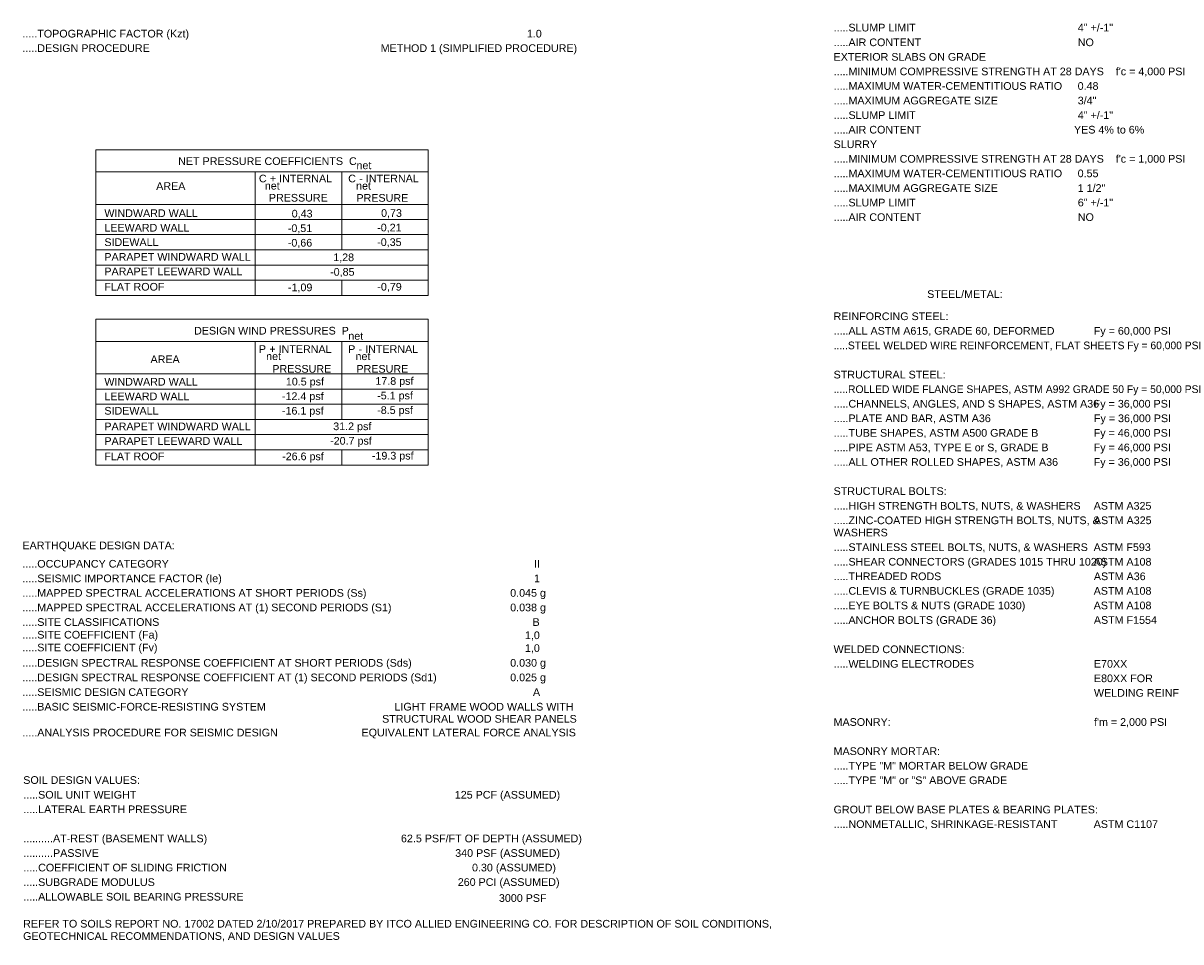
# Model space of a CAD drawing. Header units: inches. Extents: x -0.3 to 29.8, y 7.3 to 30.5.
# Tile 1 of 3: x -0.3 to 14.5, y 7.3 to 19.1. Entities that reach past the tile are written whole.
import ezdxf

# ---------------------------------------------------------------- set-up
doc = ezdxf.new("R2010")
doc.units = ezdxf.units.IN
doc.header["$MEASUREMENT"] = 0
doc.layers.add('A-DETL-THIN', color=7, linetype='Continuous', lineweight=18)
doc.layers.add('G-ANNO-TEXT', color=7, linetype='Continuous', lineweight=9)
doc.styles.add('Arial', font='arial.ttf', dxfattribs={"height": 0.098425})

msp = doc.modelspace()

# ---------------------------------------------------------------- linework, layer by layer
at = {"layer": 'A-DETL-THIN'}
for p, q in [((0.614, 17.484), (0.614, 15.614)), ((4.876, 17.484), (0.614, 17.484)), ((4.876, 15.614), (4.876, 17.484)), ((4.876, 17.201), (0.614, 17.201)), ((2.658, 15.614), (2.658, 17.201)), ((3.768, 17.201), (3.768, 16.199)), ((0.614, 16.783), (4.876, 16.783)), ((0.614, 16.588), (4.876, 16.588)), ((0.614, 16.394), (4.876, 16.394)), ((0.614, 16.199), (4.876, 16.199)), ((0.614, 16.004), (4.876, 16.004)), ((0.614, 15.809), (4.876, 15.809)), ((3.768, 15.809), (3.768, 15.614)), ((0.614, 15.614), (4.876, 15.614)), ((0.614, 15.307), (0.614, 13.436)), ((4.876, 15.307), (0.614, 15.307)), ((4.876, 13.436), (4.876, 15.307)), ((4.876, 15.024), (0.614, 15.024)), ((2.658, 13.436), (2.658, 15.024)), ((3.768, 15.024), (3.768, 14.021)), ((0.614, 14.606), (4.876, 14.606)), ((0.614, 14.411), (4.876, 14.411)), ((0.614, 14.216), (4.876, 14.216)), ((0.614, 14.021), (4.876, 14.021)), ((0.614, 13.826), (4.876, 13.826)), ((0.614, 13.631), (4.876, 13.631)), ((3.768, 13.631), (3.768, 13.436)), ((0.614, 13.436), (4.876, 13.436))]:
    msp.add_line(p, q, dxfattribs=at)

# ---------------------------------------------------------------- texts
at = {"layer": 'G-ANNO-TEXT', "attachment_point": 1, "style": 'Arial'}
for s, insert, char_height, width in [('.....TOPOGRAPHIC FACTOR (Kzt)', (-0.33, 19.024), 0.09843, 2.60075), ('1.0', (6.144, 19.024), 0.0984, 0.23041), ('.....SLUMP LIMIT', (10.08, 19.102), 0.09843, 1.27828), ('4" +/-1"', (13.214, 19.102), 0.0984, 0.55234), ('.....AIR CONTENT', (10.08, 18.913), 0.09843, 1.36981), ('NO', (13.214, 18.913), 0.0984, 0.24934), ('.....DESIGN PROCEDURE', (-0.33, 18.838), 0.09843, 1.98212), ('METHOD 1 (SIMPLIFIED PROCEDURE)', (4.268, 18.838), 0.09843, 3.04894), ('EXTERIOR SLABS ON GRADE', (10.08, 18.726), 0.09843, 2.36719), (".....MINIMUM COMPRESSIVE STRENGTH AT 28 DAYS    f'c = 4,000 PSI", (10.08, 18.539), 0.09843, 5.47294), ('.....MAXIMUM WATER-CEMENTITIOUS RATIO', (10.08, 18.352), 0.09843, 3.56341), ('0.48', (13.212, 18.352), 0.0984, 0.32194), ('.....MAXIMUM AGGREGATE SIZE', (10.08, 18.165), 0.09843, 2.55025), ('3/4"', (13.213, 18.165), 0.0984, 0.29037), ('.....SLUMP LIMIT', (10.08, 17.978), 0.09843, 1.27828), ('4" +/-1"', (13.214, 17.978), 0.0984, 0.55234), ('.....AIR CONTENT', (10.08, 17.791), 0.09843, 1.36981), ('YES 4% to 6%', (13.165, 17.791), 0.09843, 1.09206), ('SLURRY', (10.08, 17.604), 0.0984, 0.67228), ('NET PRESSURE COEFFICIENTS  C', (1.669, 17.387), 0.09843, 2.7775), (".....MINIMUM COMPRESSIVE STRENGTH AT 28 DAYS    f'c = 1,000 PSI", (10.08, 17.417), 0.09843, 5.47294), ('net', (3.957, 17.333), 0.0984, 0.22725), ('C', (2.705, 17.164), 0.0984, 0.11994), ('^I', (2.833, 17.229), 0.0984, 0.606), (' + INTERNAL', (2.808, 17.164), 0.09843, 1.01631), ('C', (3.851, 17.164), 0.0984, 0.11994), ('^I', (3.957, 17.228), 0.0984, 0.606), (' - INTERNAL', (3.955, 17.164), 0.09843, 0.97528), ('.....MAXIMUM WATER-CEMENTITIOUS RATIO', (10.08, 17.23), 0.09843, 3.56341), ('0.55', (13.212, 17.23), 0.0984, 0.32194), ('AREA', (1.387, 17.067), 0.0984, 0.45134), ('net', (2.781, 17.071), 0.0984, 0.22725), ('^I', (2.833, 17.073), 0.0984, 0.606), ('^I', (3.957, 17.071), 0.0984, 0.606), ('net', (3.952, 17.071), 0.0984, 0.22725), ('.....MAXIMUM AGGREGATE SIZE', (10.08, 17.042), 0.09843, 2.55025), ('1 1/2"', (13.213, 17.042), 0.0984, 0.42925), ('PRESSURE', (2.833, 16.917), 0.0984, 0.91216), ('PRESURE', (3.957, 16.915), 0.0984, 0.80169), ('.....SLUMP LIMIT', (10.08, 16.855), 0.09843, 1.27828), ('6" +/-1"', (13.214, 16.855), 0.0984, 0.55234), ('WINDWARD WALL', (0.722, 16.719), 0.09843, 1.47081), ('0,43', (3.126, 16.713), 0.0984, 0.32194), ('0,73', (4.273, 16.721), 0.0984, 0.32194), ('.....AIR CONTENT', (10.08, 16.668), 0.09843, 1.36981), ('NO', (13.214, 16.668), 0.0984, 0.24934), ('LEEWARD WALL', (0.722, 16.532), 0.09843, 1.33194), ('-0,51', (3.076, 16.526), 0.0984, 0.37875), ('-0,21', (4.223, 16.534), 0.0984, 0.37875), ('SIDEWALL', (0.722, 16.347), 0.0984, 0.84587), ('-0,35', (4.223, 16.347), 0.0984, 0.37875), ('-0,66', (3.076, 16.339), 0.0984, 0.37875), ('PARAPET WINDWARD WALL', (0.722, 16.158), 0.09843, 2.29459), ('1,28', (3.659, 16.152), 0.0984, 0.32194), ('PARAPET LEEWARD WALL', (0.722, 15.971), 0.09843, 2.15572), ('-0,85', (3.619, 15.965), 0.0984, 0.37875), ('FLAT ROOF', (0.722, 15.774), 0.0984, 0.93425), ('-1,09', (3.078, 15.766), 0.0984, 0.37875), ('-0,79', (4.225, 15.774), 0.0984, 0.37875), ('STEEL/METAL:', (11.281, 15.68), 0.09843, 1.17413), ('REINFORCING STEEL:', (10.08, 15.395), 0.09843, 1.78644), ('DESIGN WIND PRESSURES  P', (1.873, 15.21), 0.09843, 2.41138), ('.....ALL ASTM A615, GRADE 60, DEFORMED', (10.08, 15.208), 0.09843, 3.42769), ('Fy = 60,000 PSI', (13.419, 15.208), 0.09843, 1.19306), ('^I', (2.877, 15.033), 0.0984, 0.606), ('net', (3.853, 15.143), 0.0984, 0.22725), ('^I', (3.957, 15.033), 0.0984, 0.606), ('.....STEEL WELDED WIRE REINFORCEMENT, FLAT SHEETS Fy = 60,000 PSI', (10.08, 15.021), 0.09843, 5.96847), ('P', (2.705, 14.974), 0.0984, 0.11047), ('net', (2.798, 14.882), 0.0984, 0.22725), (' + INTERNAL', (2.801, 14.974), 0.09843, 1.01631), ('^I', (2.877, 14.876), 0.0984, 0.606), ('P', (3.851, 14.974), 0.0984, 0.11047), ('net', (3.945, 14.882), 0.0984, 0.22725), ('^I', (3.957, 14.876), 0.0984, 0.606), (' - INTERNAL', (3.947, 14.974), 0.09843, 0.97528), ('AREA', (1.314, 14.843), 0.0984, 0.45134), ('PRESSURE', (2.877, 14.72), 0.0984, 0.91216), ('PRESURE', (3.957, 14.72), 0.0984, 0.80169), ('10.5 psf', (3.051, 14.556), 0.0984, 0.59337), ('17.8 psf', (4.2, 14.564), 0.0984, 0.59337), ('STRUCTURAL STEEL:', (10.08, 14.646), 0.09843, 1.74225), ('WINDWARD WALL', (0.722, 14.554), 0.09843, 1.47081), ('.....ROLLED WIDE FLANGE SHAPES, ASTM A992 GRADE 50 Fy = 50,000 PSI', (10.08, 14.459), 0.09843, 5.91481), ('LEEWARD WALL', (0.722, 14.367), 0.09843, 1.33194), ('-12.4 psf', (3.001, 14.369), 0.0984, 0.65019), ('-5.1 psf', (4.223, 14.377), 0.0984, 0.55866), ('.....CHANNELS, ANGLES, AND S SHAPES, ASTM A36', (10.08, 14.272), 0.09843, 4.12522), ('Fy = 36,000 PSI', (13.418, 14.272), 0.09843, 1.19306), ('SIDEWALL', (0.722, 14.182), 0.0984, 0.84587), ('-16.1 psf', (3.001, 14.182), 0.0984, 0.65019), ('-8.5 psf', (4.223, 14.19), 0.0984, 0.55866), ('PARAPET WINDWARD WALL', (0.722, 13.981), 0.09843, 2.29459), ('31.2 psf', (3.659, 13.982), 0.0984, 0.59337), ('.....PLATE AND BAR, ASTM A36', (10.08, 14.085), 0.09843, 2.44609), ('Fy = 36,000 PSI', (13.421, 14.085), 0.09843, 1.19306), ('.....TUBE SHAPES, ASTM A500 GRADE B', (10.08, 13.898), 0.09843, 3.18466), ('Fy = 46,000 PSI', (13.418, 13.898), 0.09843, 1.19306), ('PARAPET LEEWARD WALL', (0.722, 13.793), 0.09843, 2.15572), ('-20.7 psf', (3.619, 13.796), 0.0984, 0.65019), ('.....PIPE ASTM A53, TYPE E or S, GRADE B', (10.08, 13.711), 0.09843, 3.34878), ('Fy = 46,000 PSI', (13.418, 13.711), 0.09843, 1.19306), ('FLAT ROOF', (0.722, 13.596), 0.0984, 0.93425), ('-26.6 psf', (3.003, 13.596), 0.0984, 0.65019), ('-19.3 psf', (4.155, 13.605), 0.0984, 0.65019), ('.....ALL OTHER ROLLED SHAPES, ASTM A36', (10.08, 13.524), 0.09843, 3.48766), ('Fy = 36,000 PSI', (13.418, 13.524), 0.09843, 1.19306), ('STRUCTURAL BOLTS:', (10.08, 13.15), 0.09843, 1.76119), ('.....HIGH STRENGTH BOLTS, NUTS, & WASHERS', (10.08, 12.961), 0.09843, 3.86009), ('ASTM A325', (13.418, 12.961), 0.0984, 0.89322), ('.....ZINC-COATED HIGH STRENGTH BOLTS, NUTS, &', (10.08, 12.775), 0.09843, 4.15362), ('ASTM A325', (13.42, 12.775), 0.0984, 0.89322), ('WASHERS', (10.08, 12.618), 0.0984, 0.84587), ('EARTHQUAKE DESIGN DATA:', (-0.33, 12.453), 0.09843, 2.37034), ('.....STAINLESS STEEL BOLTS, NUTS, & WASHERS', (10.08, 12.43), 0.09843, 3.96741), ('ASTM F593', (13.417, 12.43), 0.0984, 0.88375), ('.....OCCUPANCY CATEGORY', (-0.33, 12.217), 0.09843, 2.27881), ('II', (6.234, 12.217), 0.0984, 0.09469), ('.....SHEAR CONNECTORS (GRADES 1015 THRU 1020)', (10.08, 12.243), 0.09843, 4.23884), ('ASTM A108', (13.418, 12.243), 0.0984, 0.89322), ('.....SEISMIC IMPORTANCE FACTOR (Ie)', (-0.33, 12.03), 0.09843, 3.10575), ('.....THREADED RODS', (10.08, 12.056), 0.09843, 1.67912), ('ASTM A36', (13.42, 12.056), 0.0984, 0.80169), ('1', (6.236, 12.03), 0.0984, 0.09153), ('.....MAPPED SPECTRAL ACCELERATIONS AT SHORT PERIODS (Ss)', (-0.33, 11.843), 0.09843, 5.35616), ('0.045 g', (5.93, 11.843), 0.0984, 0.5555), ('.....CLEVIS & TURNBUCKLES (GRADE 1035)', (10.08, 11.869), 0.09843, 3.434), ('ASTM A108', (13.418, 11.869), 0.0984, 0.89322), ('.....MAPPED SPECTRAL ACCELERATIONS AT (1) SECOND PERIODS (S1)', (-0.33, 11.656), 0.09843, 5.74122), ('0.038 g', (5.93, 11.656), 0.0984, 0.5555), ('.....EYE BOLTS & NUTS (GRADE 1030)', (10.08, 11.682), 0.09843, 2.98581), ('ASTM A108', (13.418, 11.682), 0.0984, 0.89322), ('.....SITE CLASSIFICATIONS', (-0.33, 11.469), 0.09843, 2.13678), ('B', (6.217, 11.469), 0.0984, 0.11047), ('.....ANCHOR BOLTS (GRADE 36)', (10.08, 11.495), 0.09843, 2.53131), ('ASTM F1554', (13.42, 11.495), 0.0984, 0.97528), ('.....SITE COEFFICIENT (Fa)', (-0.33, 11.306), 0.09843, 2.121), ('1,0', (6.119, 11.299), 0.0984, 0.23041), ('.....SITE COEFFICIENT (Fv)', (-0.33, 11.142), 0.09843, 2.11469), ('1,0', (6.119, 11.134), 0.0984, 0.23041), ('WELDED CONNECTIONS:', (10.08, 11.119), 0.09843, 2.04209), ('.....DESIGN SPECTRAL RESPONSE COEFFICIENT AT SHORT PERIODS (Sds)', (-0.33, 10.945), 0.09843, 6.06316), ('0.030 g', (5.93, 10.945), 0.0984, 0.5555), ('.....WELDING ELECTRODES', (10.08, 10.932), 0.09843, 2.19359), ('E70XX', (13.421, 10.932), 0.0984, 0.51447), ('.....DESIGN SPECTRAL RESPONSE COEFFICIENT AT (1) SECOND PERIODS (Sd1)', (-0.33, 10.758), 0.09843, 6.44822), ('0.025 g', (5.93, 10.758), 0.0984, 0.5555), ('E80XX FOR', (13.421, 10.746), 0.0984, 0.91216), ('.....SEISMIC DESIGN CATEGORY', (-0.33, 10.569), 0.09843, 2.58497), ('A', (6.222, 10.569), 0.0984, 0.11047), ('WELDING REINF', (13.421, 10.559), 0.09843, 1.32878), ('.....BASIC SEISMIC-FORCE-RESISTING SYSTEM', (-0.33, 10.382), 0.09843, 3.7875), ('LIGHT FRAME WOOD WALLS WITH', (4.445, 10.382), 0.09843, 2.80591), ('STRUCTURAL WOOD SHEAR PANELS', (4.286, 10.226), 0.09843, 3.03), ('MASONRY:', (10.08, 10.185), 0.0984, 0.88375), ("f'm = 2,000 PSI", (13.421, 10.185), 0.09843, 1.14256), ('.....ANALYSIS PROCEDURE FOR SEISMIC DESIGN', (-0.33, 10.05), 0.09843, 3.96741), ('EQUIVALENT LATERAL FORCE ANALYSIS', (4.022, 10.05), 0.09843, 3.32669), ('MASONRY MORTAR:', (10.08, 9.811), 0.09843, 1.65072), ('.....TYPE "M" MORTAR BELOW GRADE', (10.08, 9.624), 0.09843, 3.03316), ('SOIL DESIGN VALUES:', (-0.319, 9.44), 0.09843, 1.81169), ('.....TYPE "M" or "S" ABOVE GRADE', (10.08, 9.437), 0.09843, 2.70491), ('.....SOIL UNIT WEIGHT', (-0.319, 9.251), 0.09843, 1.77697), ('125 PCF (ASSUMED)', (5.219, 9.251), 0.09843, 1.63178), ('.....LATERAL EARTH PRESSURE', (-0.319, 9.064), 0.09843, 2.54709), ('GROUT BELOW BASE PLATES & BEARING PLATES:', (10.08, 9.061), 0.09843, 4.11575), ('.....NONMETALLIC, SHRINKAGE-RESISTANT', (10.08, 8.874), 0.09843, 3.4845), ('ASTM C1107', (13.418, 8.874), 0.0984, 0.99422), ('..........AT-REST (BASEMENT WALLS)', (-0.319, 8.69), 0.09843, 2.8785), ('62.5 PSF/FT OF DEPTH (ASSUMED)', (4.528, 8.69), 0.09843, 2.81222), ('..........PASSIVE', (-0.319, 8.503), 0.09843, 1.18359), ('340 PSF (ASSUMED)', (5.224, 8.503), 0.09843, 1.62231), ('0.30 (ASSUMED)', (5.44, 8.316), 0.09843, 1.30038), ('.....COEFFICIENT OF SLIDING FRICTION', (-0.319, 8.316), 0.09843, 3.17519), ('.....SUBGRADE MODULUS', (-0.319, 8.129), 0.09843, 2.04209), ('260 PCI (ASSUMED)', (5.257, 8.13), 0.09843, 1.57812), ('.....ALLOWABLE SOIL BEARING PRESSURE', (-0.319, 7.942), 0.09843, 3.42769), ('3000 PSF', (5.785, 7.925), 0.0984, 0.73541), ('REFER TO SOILS REPORT NO. 17002 DATED 2/10/2017 PREPARED BY ITCO ALLIED ENGINEERING CO. FOR DESCRIPTION OF SOIL CONDITIONS,', (-0.321, 7.595), 0.098425, 11.64656), ('GEOTECHNICAL RECOMMENDATIONS, AND DESIGN VALUES', (-0.321, 7.437), 0.09843, 4.91428)]:
    msp.add_mtext(s, dxfattribs=dict(at, insert=insert, char_height=char_height, width=width))

doc.saveas('drawing.dxf')
